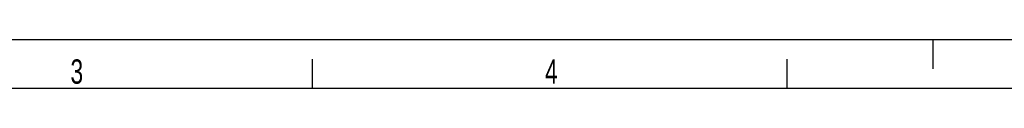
# Model space of a CAD drawing. Extents: x 0 to 420, y 0 to 297.
# Tile 13 of 14: x 141 to 242, y 292 to 297. Entities that reach past the tile are written whole.
import ezdxf

# ---------------------------------------------------------------- set-up
doc = ezdxf.new("R2010")
doc.units = 0
doc.header["$LTSCALE"] = 23.1
doc.layers.add('ASE_65-75-5_DXF_FORMAT', color=7, linetype='CONTINUOUS')
doc.styles.get("Standard").update_dxf_attribs({"font": 'txt', "width": 0.7})

msp = doc.modelspace()

# ---------------------------------------------------------------- linework, layer by layer
at = {"layer": 'ASE_65-75-5_DXF_FORMAT', "color": 7, "linetype": 'CONTINUOUS'}
for p, q in [((-0.00158, 296.99848), (419.99842, 296.99848)), ((234.99842, 293.99848), (234.99842, 296.99848)), ((171.24842, 291.99848), (171.24842, 294.99848)), ((219.99842, 291.99848), (219.99842, 294.99848)), ((414.99842, 291.99848), (24.99842, 291.99848))]:
    msp.add_line(p, q, dxfattribs=at)

# ---------------------------------------------------------------- texts
at = {"layer": 'ASE_65-75-5_DXF_FORMAT', "color": 7, "linetype": 'CONTINUOUS', "char_height": 2.5, "attachment_point": 1}
for s, insert, width in [('3', (146.38927, 294.97512), 2.6785714), ('4', (195.13927, 294.97512), 2.9464286)]:
    msp.add_mtext(s, dxfattribs=dict(at, insert=insert, width=width))

doc.saveas('drawing.dxf')
